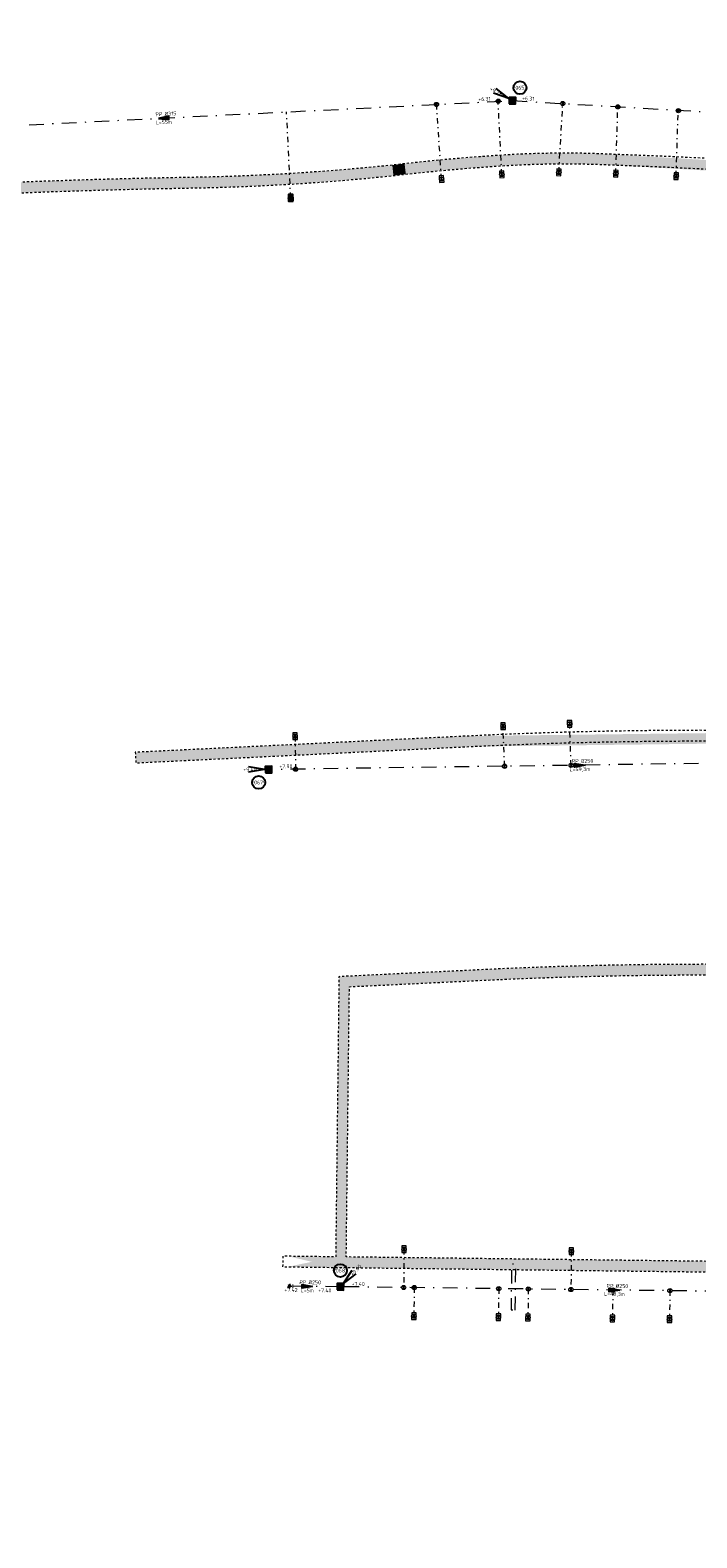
# Model space of a CAD drawing. Header units: metres. Extents: x 166295 to 169354, y 462100 to 463391.
# Tile 6 of 27: x 167446 to 167509, y 462650 to 462793. Entities that reach past the tile are written whole.
import ezdxf
from ezdxf.enums import TextEntityAlignment as Align

# ---------------------------------------------------------------- set-up
doc = ezdxf.new("R2010")
doc.units = ezdxf.units.M
doc.header["$LTSCALE"] = 0.2
for name, pattern in [('DASHDOT', [25.4, 12.7, -6.35, 0, -6.35]), ('NLCS-HIDDEN', [4, 2, -2]), ('RI-VWA_HUISAANSLUITING', [6.1, 2.5, -1.8, 0, -1.8]), ('RI-VWA_PE', [15, 7, -4, 0, -4])]:
    doc.linetypes.add(name, pattern=pattern)
for name, color, linetype, lineweight in [('B-WE-KL-MANTELBUIS-G', 7, 'DASHDOT', 18), ('B-WE-KL-TRACE_WENSTRACE-G', 8, 'NLCS-HIDDEN', 18), ('B-WE-KL-TRACE_WENSTRACE-G2', 252, 'Continuous', 35), ('B-WE-RI-VWA_HUISAANSLUITING_PP_125-G', 252, 'RI-VWA_HUISAANSLUITING', 18), ('B-WE-RI-VWA_HULPSTUK-ONTSTOPPINGSSTUK_PP_125-S', 252, 'Continuous', 20), ('B-WE-RI-VWA_HULPSTUK-S', 252, 'Continuous', 25), ('B-WE-RI-VWA_HULPSTUK_INLAAT-KNEVELINLAAT_250-125-G', 252, 'Continuous', 20), ('B-WE-RI-VWA_STROOMRICHTING-S', 252, 'Continuous', 25), ('B-WE-RI-VWA_TRANSPORTLEIDING_PE_250-G', 252, 'RI-VWA_PE', 18), ('B-WE-RI-VWA_TRANSPORTLEIDING_PE_250-G-block', 252, 'RI-VWA_PE', 35), ('B-WE-RI-VWA_TRANSPORTLEIDING_PE_315-G', 252, 'RI-VWA_PE', 18), ('N-WE-RI-VWA_PUTNUMMER-S', 32, 'Continuous', 25), ('N-WE-RI-VWA_RIOOLPUT_INSPECTIEPUT-S', 32, 'Continuous', 25)]:
    doc.layers.add(name, color=color, linetype=linetype, lineweight=lineweight)
doc.styles.add('NLCS-ISO', font='NLCS-ISO.ttf')

# ---------------------------------------------------------------- blocks, each defined once
blk = doc.blocks.new('*U76')
at = {"ltscale": 0.1}
blk.add_hatch(color=256, dxfattribs=at).paths.add_polyline_path([(-2.5, 0), (2.5, -0.83), (2.5, 0.83)])
at = {"ltscale": 0.1, "flags": 128}
blk.add_lwpolyline([(-2.5, 0), (2.5, -0.83), (2.5, 0.83)], close=True, dxfattribs=at)
at = {"ltscale": 0.1, "style": 'NLCS-ISO'}
for tag, p in [('BOBL', (-133.88, 0)), ('MAT', (-0.5, 0.5))]:
    blk.add_attdef(tag, text='', height=1.8, dxfattribs=at).set_placement(p, align=Align.BOTTOM_RIGHT)
for tag, p in [('DIA', (0.5, 0.5)), ('BOBR', (130.2, 0))]:
    blk.add_attdef(tag, text='', height=1.8, dxfattribs=at).set_placement(p, align=Align.BOTTOM_LEFT)
at = {"ltscale": 0.1, "style": 'NLCS-ISO', "flags": 1}
blk.add_attdef('PUTNR-L', text='', height=1.8, dxfattribs=at).set_placement((-0.82, -5.89), align=Align.BOTTOM_RIGHT)
at = {"ltscale": 0.1, "style": 'NLCS-ISO'}
blk.add_attdef('JVA', text='', height=1.8, dxfattribs=at).set_placement((0, -1), align=Align.TOP_CENTER)
at = {"ltscale": 0.1, "style": 'NLCS-ISO', "flags": 1}
blk.add_attdef('PUTNR-L', text='', height=1.8, dxfattribs=at).set_placement((1.95, -5.77), align=Align.BOTTOM_LEFT)
blk = doc.blocks.new('*U78')
at = {"ltscale": 0.1}
blk.add_hatch(color=256, dxfattribs=at).paths.add_polyline_path([(2.5, 0), (-2.5, -0.83), (-2.5, 0.83)])
at = {"ltscale": 0.1, "flags": 128}
blk.add_lwpolyline([(2.5, 0), (-2.5, -0.83), (-2.5, 0.83)], close=True, dxfattribs=at)
at = {"ltscale": 0.1, "style": 'NLCS-ISO'}
for tag, p in [('BOBL', (-135.94, 0)), ('MAT', (-0.5, 0.5))]:
    blk.add_attdef(tag, text='', height=1.8, dxfattribs=at).set_placement(p, align=Align.BOTTOM_RIGHT)
for tag, p in [('DIA', (0.5, 0.5)), ('BOBR', (136.16, 0))]:
    blk.add_attdef(tag, text='', height=1.8, dxfattribs=at).set_placement(p, align=Align.BOTTOM_LEFT)
at = {"ltscale": 0.1, "style": 'NLCS-ISO', "flags": 1}
blk.add_attdef('PUTNR-L', text='', height=1.8, dxfattribs=at).set_placement((-0.82, -5.89), align=Align.BOTTOM_RIGHT)
at = {"ltscale": 0.1, "style": 'NLCS-ISO'}
blk.add_attdef('JVA', text='', height=1.8, dxfattribs=at).set_placement((0, -1), align=Align.TOP_CENTER)
at = {"ltscale": 0.1, "style": 'NLCS-ISO', "flags": 1}
blk.add_attdef('PUTNR-L', text='', height=1.8, dxfattribs=at).set_placement((1.95, -5.77), align=Align.BOTTOM_LEFT)
blk = doc.blocks.new('*U83')
at = {"ltscale": 0.1}
blk.add_hatch(color=256, dxfattribs=at).paths.add_polyline_path([(2.5, 0), (-2.5, -0.83), (-2.5, 0.83)])
at = {"ltscale": 0.1, "flags": 128}
blk.add_lwpolyline([(2.5, 0), (-2.5, -0.83), (-2.5, 0.83)], close=True, dxfattribs=at)
at = {"ltscale": 0.1, "style": 'NLCS-ISO'}
for tag, p in [('BOBL', (-118.2, 0)), ('MAT', (-0.5, 0.5))]:
    blk.add_attdef(tag, text='', height=1.8, dxfattribs=at).set_placement(p, align=Align.BOTTOM_RIGHT)
for tag, p in [('DIA', (0.5, 0.5)), ('BOBR', (100.36, 0))]:
    blk.add_attdef(tag, text='', height=1.8, dxfattribs=at).set_placement(p, align=Align.BOTTOM_LEFT)
at = {"ltscale": 0.1, "style": 'NLCS-ISO', "flags": 1}
blk.add_attdef('PUTNR-L', text='', height=1.8, dxfattribs=at).set_placement((-0.82, -5.89), align=Align.BOTTOM_RIGHT)
at = {"ltscale": 0.1, "style": 'NLCS-ISO'}
blk.add_attdef('JVA', text='', height=1.8, dxfattribs=at).set_placement((0, -1), align=Align.TOP_CENTER)
at = {"ltscale": 0.1, "style": 'NLCS-ISO', "flags": 1}
blk.add_attdef('PUTNR-L', text='', height=1.8, dxfattribs=at).set_placement((1.95, -5.77), align=Align.BOTTOM_LEFT)
blk = doc.blocks.new('*U96')
at = {"ltscale": 0.1}
blk.add_hatch(color=256, dxfattribs=at).paths.add_polyline_path([(-2.5, 0), (2.5, -0.83), (2.5, 0.83)])
at = {"ltscale": 0.1, "flags": 128}
blk.add_lwpolyline([(-2.5, 0), (2.5, -0.83), (2.5, 0.83)], close=True, dxfattribs=at)
at = {"ltscale": 0.1, "style": 'NLCS-ISO'}
for tag, p in [('BOBL', (-100.94, 0)), ('MAT', (-0.5, 0.5))]:
    blk.add_attdef(tag, text='', height=1.8, dxfattribs=at).set_placement(p, align=Align.BOTTOM_RIGHT)
for tag, p in [('DIA', (0.5, 0.5)), ('BOBR', (149.15, 0))]:
    blk.add_attdef(tag, text='', height=1.8, dxfattribs=at).set_placement(p, align=Align.BOTTOM_LEFT)
at = {"ltscale": 0.1, "style": 'NLCS-ISO', "flags": 1}
blk.add_attdef('PUTNR-L', text='', height=1.8, dxfattribs=at).set_placement((-0.82, -5.89), align=Align.BOTTOM_RIGHT)
at = {"ltscale": 0.1, "style": 'NLCS-ISO'}
blk.add_attdef('JVA', text='', height=1.8, dxfattribs=at).set_placement((0, -1), align=Align.TOP_CENTER)
at = {"ltscale": 0.1, "style": 'NLCS-ISO', "flags": 1}
blk.add_attdef('PUTNR-L', text='', height=1.8, dxfattribs=at).set_placement((1.95, -5.77), align=Align.BOTTOM_LEFT)
blk = doc.blocks.new('*U66')
at = {"ltscale": 0.1}
blk.add_hatch(color=256, dxfattribs=at).paths.add_polyline_path([(2.5, 0), (-2.5, -0.83), (-2.5, 0.83)])
at = {"ltscale": 0.1, "flags": 128}
blk.add_lwpolyline([(2.5, 0), (-2.5, -0.83), (-2.5, 0.83)], close=True, dxfattribs=at)
at = {"ltscale": 0.1, "style": 'NLCS-ISO'}
for tag, p in [('MAT', (-0.5, 0.5)), ('BOBL', (-4.59, -3.24))]:
    blk.add_attdef(tag, text='', height=1.8, dxfattribs=at).set_placement(p, align=Align.BOTTOM_RIGHT)
for tag, p in [('DIA', (0.5, 0.5)), ('BOBR', (5.2, -3.24))]:
    blk.add_attdef(tag, text='', height=1.8, dxfattribs=at).set_placement(p, align=Align.BOTTOM_LEFT)
at = {"ltscale": 0.1, "style": 'NLCS-ISO', "flags": 1}
blk.add_attdef('PUTNR-L', text='', height=1.8, dxfattribs=at).set_placement((-0.82, -5.89), align=Align.BOTTOM_RIGHT)
at = {"ltscale": 0.1, "style": 'NLCS-ISO'}
blk.add_attdef('JVA', text='', height=1.8, dxfattribs=at).set_placement((0, -1), align=Align.TOP_CENTER)
at = {"ltscale": 0.1, "style": 'NLCS-ISO', "flags": 1}
blk.add_attdef('PUTNR-L', text='', height=1.8, dxfattribs=at).set_placement((1.95, -5.77), align=Align.BOTTOM_LEFT)
blk = doc.blocks.new('SRI-HULP_INLAAT_125MM-SO')
h = blk.add_hatch(color=256)
h.dxf.hatch_style = 1
h.paths.add_polyline_path([(-0.71, 0.71, 0.198912), (-1, 0, 0.198912), (-0.71, -0.71), (0, 0)])
h = blk.add_hatch(color=256)
h.dxf.hatch_style = 1
h.paths.add_polyline_path([(1, 0, 0.198912), (0.71, 0.71), (0, 0), (0.71, -0.71, 0.198912)])
for p, q in [((-0.71, 0.71), (0.71, -0.71)), ((-0.71, -0.71), (0.71, 0.71))]:
    blk.add_line(p, q)
blk.add_circle((0, 0), 1)
blk = doc.blocks.new('SRI-HULP_ONTSTOP-SO')
at = {"ltscale": 0.1}
for points in [[(-0.87, 0.58, 0.148069), (-1.05, 0, 0.148069), (-0.87, -0.58), (0, 0)], [(0, 0), (0.87, -0.58, 0.148069), (1.05, 0, 0.148069), (0.87, 0.58)]]:
    blk.add_hatch(color=256, dxfattribs=at).paths.add_polyline_path(points)
for p, q in [((0.87, 0.58), (-0.87, -0.58)), ((-0.87, 0.58), (0.87, -0.58))]:
    blk.add_line(p, q, dxfattribs=at)
at = {"flags": 128}
blk.add_lwpolyline([(-1.58, -1.05), (1.57, -1.05), (1.57, 1.05), (-1.58, 1.05)], close=True, dxfattribs=at)
at = {"ltscale": 0.1}
blk.add_circle((0, 0), 1.05, dxfattribs=at)
blk = doc.blocks.new('*U123')
for q in [(-8.91, 3.51), (-7.7, 5.7)]:
    blk.add_line((-1.75, 0.97), q)
blk.add_circle((3.54, 6.13), 3.09)
at = {"ltscale": 0.1, "style": 'NLCS-ISO'}
blk.add_attdef('PUTHGT', text='', height=1.8, rotation=330.99475, dxfattribs=at).set_placement((-10.45, 5.83), align=Align.MIDDLE_LEFT)
blk.add_attdef('PUTNR', text='', height=1.8, dxfattribs=at).set_placement((3.54, 6.13), align=Align.MIDDLE_CENTER)
blk = doc.blocks.new('*U133')
for q in [(-9.5, 1.25), (-9.5, -1.25)]:
    blk.add_line((-2, 0), q)
blk.add_circle((-4.68, -6.11), 3.09)
at = {"ltscale": 0.1, "style": 'NLCS-ISO'}
blk.add_attdef('PUTHGT', text='', height=1.8, dxfattribs=at).set_placement((-11.97, 0.03), align=Align.MIDDLE_LEFT)
blk.add_attdef('PUTNR', text='', height=1.8, dxfattribs=at).set_placement((-4.68, -6.11), align=Align.MIDDLE_CENTER)
blk = doc.blocks.new('*U136')
for q in [(5.57, 7.8), (7.4, 6.09)]:
    blk.add_line((1.36, 1.46), q)
blk.add_circle((0.01, 7.67), 3.09)
at = {"ltscale": 0.1, "style": 'NLCS-ISO'}
blk.add_attdef('PUTNR', text='', height=1.8, dxfattribs=at).set_placement((0.01, 7.67), align=Align.MIDDLE_CENTER)
blk.add_attdef('PUTHGT', text='', height=1.8, rotation=46.9637, dxfattribs=at).set_placement((5.2, 5.61), align=Align.MIDDLE_LEFT)
blk = doc.blocks.new('sl-einddop')
at = {"layer": 'B-WE-RI-VWA_TRANSPORTLEIDING_PE_250-G-block', "ltscale": 0.2}
h = blk.add_hatch(color=256, dxfattribs=at)
h.dxf.hatch_style = 1
h.paths.add_polyline_path([(0, 0), (-0.17, -0.3), (0.17, -0.3)])
at = {"layer": 'B-WE-RI-VWA_TRANSPORTLEIDING_PE_250-G-block', "ltscale": 0.2, "flags": 128}
blk.add_lwpolyline([(0, 0), (-0.17, -0.3), (0.17, -0.3)], close=True, dxfattribs=at)
at = {"layer": 'B-WE-RI-VWA_TRANSPORTLEIDING_PE_250-G-block', "ltscale": 0.2, "const_width": 0.1, "flags": 128}
blk.add_lwpolyline([(-0.17, -0.5), (0.17, -0.5)], dxfattribs=at)
blk = doc.blocks.new('Inspectieputdeksel 610x610')
h = blk.add_hatch()
h.set_pattern_fill('ANGLE', color=253, scale=0.2)
h.set_pattern_definition([(0, (0, 0), (0, 0.055), [0.04, -0.015]), (90, (0, 0), (-0.055, 3e-18), [0.04, -0.015])])
h.paths.add_polyline_path([(-0.305, -0.305), (0.305, -0.305), (0.305, 0.305), (-0.305, 0.305)])
blk.add_lwpolyline([(-0.305, -0.305), (0.305, -0.305), (0.305, 0.305), (-0.305, 0.305)], close=True)
blk.add_circle((0, 0), 0.26)

msp = doc.modelspace()

# ---------------------------------------------------------------- linework, layer by layer
at = {"layer": 'B-WE-KL-MANTELBUIS-G', "ltscale": 0.5, "flags": 128}
msp.add_lwpolyline([(167491.79, 462671.96), (167491.84, 462676.28), (167491.44, 462676.29), (167491.39, 462671.97)], close=True, dxfattribs=at)
at = {"layer": 'B-WE-KL-TRACE_WENSTRACE-G', "ltscale": 0.5, "flags": 128}
for points in [[(167410.67, 462818.36), (167410.83, 462817.37), (167412.85, 462817.71), (167420.87, 462815.01), (167422.32, 462814.52, 0.094446), (167433.04, 462813.04, -0.001561), (167438.21, 462813.29, -0.03151), (167534.77, 462811.69, -0.02225), (167602.47, 462803.24, 0.041212), (167606.44, 462802.9, 0.041013), (167610.39, 462803.21), (167613.72, 462803.76), (167607.64, 462769.52, 0.036978), (167499.77, 462781.36, 0.023972), (167490.87, 462781.25, 0.012762), (167481.32, 462780.42, -0.001383), (167480.15, 462780.29, -0.01501), (167467.45, 462779.33, -0.007234), (167461.32, 462779.13, 0.007722), (167438.7, 462778.4, 0.003041), (167429.8, 462777.92), (167423.81, 462773.58, 0.077674), (167422.27, 462772.06), (167419.95, 462771.66), (167420.12, 462770.68), (167422.86, 462771.14, -0.094113), (167424.39, 462772.77), (167430.15, 462776.94, -0.002942), (167438.75, 462777.4, -0.007722), (167461.34, 462778.13, 0.007234), (167467.5, 462778.33, 0.01501), (167480.26, 462779.3, 0.001383), (167481.43, 462779.43, -0.012762), (167490.93, 462780.25, -0.023972), (167499.73, 462780.36, -0.032941), (167595.8, 462770.6), (167586.84, 462720.17, 0.055062), (167487.37, 462726.27), (167472.5, 462725.54), (167455.83, 462724.73), (167455.88, 462723.73), (167472.96, 462724.56), (167487.42, 462725.27, -0.055063), (167586.67, 462719.18), (167583.24, 462699.31, 0.034206), (167518.42, 462704.67), (167518.32, 462704.58, 0.016207), (167490.34, 462704.24), (167475.1, 462703.5), (167474.79, 462676.99), (167469.79, 462677.05), (167469.77, 462676.05), (167474.77, 462675.99), (167513.52, 462675.52), (167512.44, 462643.91), (167472.89, 462644.39), (167472.88, 462643.39), (167515.61, 462642.88, -0.027959), (167510.71, 462604.79), (167507.12, 462604.85), (167506.58, 462571.76), (167454.49, 462572.61), (167455.13, 462611.9), (167454.13, 462611.92), (167453.47, 462571.62), (167507.56, 462570.74), (167508.1, 462603.84), (167511.54, 462603.78, 0.028616), (167516.61, 462642.86), (167527.47, 462642.73, -0.012848), (167525.72, 462624.55, -0.015493), (167522.38, 462602.79), (167521.84, 462599.85), (167517.04, 462573.97), (167535.4, 462568.69, 0.006774), (167548.33, 462565.16, 0.027332), (167601.3, 462554.51), (167584.57, 462534.14), (167585.34, 462533.5), (167602.46, 462554.34), (167683.75, 462543.01), (167721.66, 462537.73), (167728.8, 462551.11), (167748.51, 462548.36), (167748.65, 462549.35), (167729.3, 462552.05), (167736.99, 462566.47), (167738.69, 462590.21), (167739.89, 462606.99), (167749.77, 462606.28), (167757.93, 462605.7), (167760.86, 462611.19), (167770.61, 462629.46), (167789.58, 462625.28), (167789.8, 462626.25), (167771.1, 462630.38), (167774.92, 462637.54), (167785.93, 462658.18), (167786.92, 462660.04, 0.005182), (167805.96, 462655.97), (167806.16, 462656.95, -0.005108), (167787.41, 462660.95), (167819.59, 462721.26, 0.223087), (167821.93, 462724.98, 0.003248), (167821.97, 462725.33, 0.133429), (167819.79, 462739.15), (167806.86, 462767.99, 0.061342), (167794.62, 462788.21), (167807.88, 462804.34, -0.179074), (167839.37, 462822.74), (168165.74, 462880.17), (168165.57, 462881.16), (167839.2, 462823.72, 0.179074), (167807.11, 462804.98), (167793.99, 462789.01, 0.053653), (167779.37, 462803.65, 0.093577), (167747.76, 462820.61, 0.005505), (167745.72, 462821.23), (167725.98, 462826.99), (167715.46, 462830.08, 0.023713), (167718.2, 462848.32, 0.032883), (167719.11, 462873.87), (167718.11, 462873.84, -0.032477), (167717.24, 462848.73, 0.043605), (167585.82, 462891.95, 0.008076), (167560.74, 462897.41), (167560.94, 462897.93), (167569.98, 462921.66), (167569.04, 462922.01), (167560.73, 462900.19, 0.036184), (167447.14, 462914.42), (167447.09, 462913.42, -0.036131), (167560.37, 462899.24), (167560, 462898.29), (167548.45, 462867.97, 0.000969), (167548.1, 462867.04, 0.013834), (167543.5, 462853.56), (167531.39, 462858.14, 0.065497), (167506.17, 462864.06), (167478.33, 462866.84), (167477.28, 462868.12), (167450.39, 462870.81), (167450.29, 462869.82), (167476.76, 462867.17), (167477.82, 462865.89), (167506.07, 462863.06, -0.065497), (167531.04, 462857.2), (167543.21, 462852.61, 0.004913), (167541.77, 462847.76, 0.0091), (167539.38, 462838.74, 0.025841), (167534.39, 462812.72, 0.028285), (167447.59, 462814.67), (167447.45, 462827.66), (167445.15, 462827.64), (167445.16, 462826.64), (167446.46, 462826.65), (167446.59, 462814.64, 0.002745), (167438.17, 462814.29, 0.001561), (167432.99, 462814.04, -0.094446), (167422.64, 462815.47), (167421.19, 462815.95), (167412.93, 462818.74)], [(167490.38, 462703.24, -0.016446), (167518.71, 462703.57), (167518.81, 462703.67, -0.033979), (167583.07, 462698.32, 0.008822), (167580.08, 462677.14, 0.02577), (167528.02, 462680.45), (167518.43, 462680.56), (167518.38, 462676.46), (167475.79, 462676.98), (167476.09, 462702.55)]]:
    msp.add_lwpolyline(points, format="xyb", close=True, dxfattribs=at)
at = {"layer": 'B-WE-KL-TRACE_WENSTRACE-G2', "const_width": 1, "flags": 128}
for points in [[(167614.34, 462804.37), (167608.04, 462768.94, 0.004032), (167596.38, 462771.01), (167587.25, 462719.59, -0.000003), (167587.25, 462719.59), (167583.64, 462698.74, 0.034356), (167518.61, 462704.17), (167518.51, 462704.07, 0.016326), (167490.36, 462703.74), (167475.6, 462703.02), (167475.28, 462676.48), (167514.03, 462676.02), (167512.93, 462643.41), (167516.14, 462643.37), (167528, 462643.23, -0.01322), (167526.22, 462624.49, -0.015493), (167522.87, 462602.7), (167522.33, 462599.76), (167517.62, 462574.32), (167535.54, 462569.17, 0.006774), (167548.46, 462565.64, 0.027781), (167602.25, 462554.87), (167602.25, 462554.87), (167683.82, 462543.51)], [(167438.73, 462777.9, -0.007722), (167461.33, 462778.63, 0.007234), (167467.48, 462778.83, 0.01501), (167480.2, 462779.8, 0.001383), (167481.37, 462779.93, -0.012762), (167490.9, 462780.75, -0.023972), (167499.75, 462780.86, -0.033113), (167596.38, 462771.01), (167587.25, 462719.59, -0.000003), (167587.25, 462719.59), (167583.64, 462698.74, 0.034356), (167518.61, 462704.17), (167518.51, 462704.07, 0.016326), (167490.36, 462703.74), (167475.6, 462703.02), (167475.28, 462676.48), (167514.03, 462676.02), (167512.93, 462643.41)], [(167455.86, 462724.23), (167472.94, 462725.06), (167487.4, 462725.77, -0.055063), (167586.76, 462719.68, -0.055063)]]:
    msp.add_lwpolyline(points, format="xyb", dxfattribs=at)
msp.add_lwpolyline([(167470.28, 462676.55), (167474.78, 462676.49), (167474.78, 462676.49)], close=True, dxfattribs=at)
at = {"layer": 'B-WE-RI-VWA_HUISAANSLUITING_PP_125-G'}
for p, q in [((167484.81, 462778.97), (167484.33, 462786.03)), ((167490.51, 462779.42), (167490.16, 462786.32)), ((167495.91, 462779.61), (167496.28, 462786.12)), ((167501.3, 462779.48), (167501.49, 462785.82)), ((167507.01, 462779.25), (167507.2, 462785.49))]:
    msp.add_line(p, q, dxfattribs=at)
for points in [[(167470.54, 462777.19), (167470.14, 462785.32)], [(167497.07, 462723.5), (167496.93, 462727.43)], [(167470.95, 462726.26), (167470.99, 462723.13)], [(167490.77, 462723.41), (167490.63, 462727.21)], [(167481.26, 462677.71), (167481.22, 462674.09)], [(167497.09, 462677.52), (167497.05, 462673.9)], [(167482.22, 462674.08), (167482.19, 462671.38)], [(167490.22, 462673.98), (167490.19, 462671.28)], [(167493.02, 462673.95), (167492.98, 462671.25)], [(167501.02, 462673.85), (167500.98, 462671.15)], [(167506.42, 462673.79), (167506.38, 462671.09)]]:
    msp.add_lwpolyline(points, dxfattribs=at)
at = {"layer": 'B-WE-RI-VWA_TRANSPORTLEIDING_PE_250-G', "flags": 128}
for points in [[(167527.72, 462723.93), (167468.44, 462723.1)], [(167475.24, 462674.16), (167470.24, 462674.22)], [(167523.52, 462673.58), (167475.24, 462674.16)]]:
    msp.add_lwpolyline(points, dxfattribs=at)
at = {"layer": 'B-WE-RI-VWA_TRANSPORTLEIDING_PE_315-G'}
msp.add_lwpolyline([(167436.49, 462783.64), (167491.52, 462786.39)], dxfattribs=at)
at = {"layer": 'B-WE-RI-VWA_TRANSPORTLEIDING_PE_315-G', "flags": 128}
msp.add_lwpolyline([(167491.52, 462786.39), (167549.18, 462783.07)], dxfattribs=at)

# ---------------------------------------------------------------- block references
at = {"zscale": 20, "rotation": 89.31087451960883}
msp.add_blockref('sl-einddop', (167470.24, 462674.22), dxfattribs=at)
at = {"layer": 'B-WE-RI-VWA_HULPSTUK-ONTSTOPPINGSSTUK_PP_125-S'}
for p, xscale, yscale, zscale, rotation in [((167484.81, 462778.97), 0.1999999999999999, 0.1999999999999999, 0.1999999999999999, 93.92240524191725), ((167490.51, 462779.42), 0.2, 0.2, 0.2, 92.85685063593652), ((167495.91, 462779.61), 0.2, 0.2, 0.2, 86.69966962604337), ((167501.3, 462779.48), 0.2000000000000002, 0.2000000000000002, 0.2000000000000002, 88.22733210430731), ((167507.01, 462779.25), 0.2000000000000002, 0.2000000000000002, 0.2000000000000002, 88.22733210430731), ((167490.63, 462727.21), 0.2000000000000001, 0.2000000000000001, 0.2000000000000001, 91.98239599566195), ((167496.93, 462727.43), 0.2000000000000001, 0.2000000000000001, 0.2000000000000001, 91.98239599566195), ((167470.95, 462726.26), 0.2000000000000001, 0.2000000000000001, 0.2000000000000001, 90.80235378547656), ((167481.26, 462677.71), 0.2, 0.2, 0.2, 89.3108745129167), ((167497.09, 462677.52), 0.2, 0.2, 0.2, 89.3108745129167), ((167482.19, 462671.38), 0.2, 0.2, 0.2, 89.3108745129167), ((167490.19, 462671.28), 0.2, 0.2, 0.2, 89.3108745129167), ((167492.98, 462671.25), 0.2, 0.2, 0.2, 89.3108745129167), ((167500.98, 462671.15), 0.2, 0.2, 0.2, 89.3108745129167), ((167506.38, 462671.09), 0.2, 0.2, 0.2, 89.3108745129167)]:
    msp.add_blockref('SRI-HULP_ONTSTOP-SO', p, dxfattribs=dict(at, xscale=xscale, yscale=yscale, zscale=zscale, rotation=rotation))
at = {"layer": 'B-WE-RI-VWA_HULPSTUK-S', "xscale": 0.2, "yscale": 0.2, "zscale": 0.2, "rotation": 90.71797970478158}
msp.add_blockref('SRI-HULP_ONTSTOP-SO', (167470.54, 462777.19), dxfattribs=at)
at = {"layer": 'B-WE-RI-VWA_HULPSTUK_INLAAT-KNEVELINLAAT_250-125-G'}
for p, xscale, yscale, zscale, rotation in [((167484.33, 462786.03), 0.2, 0.2, 0.2, 273.4926327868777), ((167490.17, 462786.34), 0.2, 0.2, 0.2, 273.4926327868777), ((167496.28, 462786.12), 0.2, 0.2, 0.2, 273.4926327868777), ((167501.49, 462785.8), 0.2, 0.2, 0.2, 273.4926327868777), ((167507.22, 462785.44), 0.2, 0.2, 0.2, 273.4926327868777), ((167470.99, 462723.13), 0.1999999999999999, 0.1999999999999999, 0.1999999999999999, 87.33560496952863), ((167490.77, 462723.41), 0.1999999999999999, 0.1999999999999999, 0.1999999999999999, 87.33560496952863), ((167497.07, 462723.5), 0.1999999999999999, 0.1999999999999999, 0.1999999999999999, 87.33560496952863), ((167481.22, 462674.09), 0.1999999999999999, 0.1999999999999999, 0.1999999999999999, 87.33560496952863), ((167482.22, 462674.08), 0.1999999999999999, 0.1999999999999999, 0.1999999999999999, 87.33560496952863), ((167490.22, 462673.98), 0.1999999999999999, 0.1999999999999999, 0.1999999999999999, 87.33560496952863), ((167493.02, 462673.95), 0.1999999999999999, 0.1999999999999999, 0.1999999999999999, 87.33560496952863), ((167497.05, 462673.9), 0.1999999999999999, 0.1999999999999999, 0.1999999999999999, 87.33560496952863), ((167501.02, 462673.85), 0.1999999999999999, 0.1999999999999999, 0.1999999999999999, 87.33560496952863), ((167506.42, 462673.79), 0.1999999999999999, 0.1999999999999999, 0.1999999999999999, 87.33560496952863)]:
    msp.add_blockref('SRI-HULP_INLAAT_125MM-SO', p, dxfattribs=dict(at, xscale=xscale, yscale=yscale, zscale=zscale, rotation=rotation))
at = {"layer": 'B-WE-RI-VWA_STROOMRICHTING-S', "xscale": 0.2, "yscale": 0.2, "zscale": 0.2}
for name, p, rotation, values in [('*U96', (167458.51, 462784.74), 2.85555953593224, {'MAT': 'PP', 'DIA': '%%c315', 'JVA': 'L=55m', 'BOBL': '+6.20', 'BOBR': '+6.31'}), ('*U76', (167520.31, 462784.73), 356.6996696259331, {'MAT': 'PP', 'DIA': '%%c315', 'JVA': 'L=57,6m', 'BOBL': '+6.31', 'BOBR': '+6.42'}), ('*U78', (167497.89, 462723.51), 0.8023549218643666, {'MAT': 'PP', 'DIA': '%%c250', 'JVA': 'L=59,3m', 'BOBL': '+7.90', 'BOBR': '+7.66'}), ('*U66', (167472.11, 462674.2), 359.310874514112, {'MAT': 'PP', 'DIA': '%%c250', 'JVA': 'L=5m', 'BOBL': '+7.42', 'BOBR': '+7.40'}), ('*U83', (167501.18, 462673.85), 359.3108745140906, {'MAT': 'PP', 'DIA': '%%c250', 'JVA': 'L=48,3m', 'BOBL': '+7.40', 'BOBR': '+7.20'})]:
    msp.add_blockref(name, p, dxfattribs=dict(at, rotation=rotation)).add_auto_attribs(values)
at = {"layer": 'N-WE-RI-VWA_PUTNUMMER-S', "xscale": 0.2, "yscale": 0.2, "zscale": 0.2}
for name, p, values in [('*U123', (167491.52, 462786.39), {'PUTNR': '20653', 'PUTHGT': '+9.28'}), ('*U133', (167468.44, 462723.1), {'PUTNR': '20679', 'PUTHGT': '+9.40'}), ('*U136', (167475.24, 462674.16), {'PUTNR': '20682', 'PUTHGT': '+9.60'})]:
    msp.add_blockref(name, p, dxfattribs=at).add_auto_attribs(values)
at = {"layer": 'N-WE-RI-VWA_RIOOLPUT_INSPECTIEPUT-S'}
for p, rotation in [((167491.52, 462786.39), 358.7152183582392), ((167468.44, 462723.1), 0.8023549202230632), ((167475.24, 462674.16), 359.3094425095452)]:
    msp.add_blockref('Inspectieputdeksel 610x610', p, dxfattribs=dict(at, rotation=rotation))

doc.saveas('drawing.dxf')
